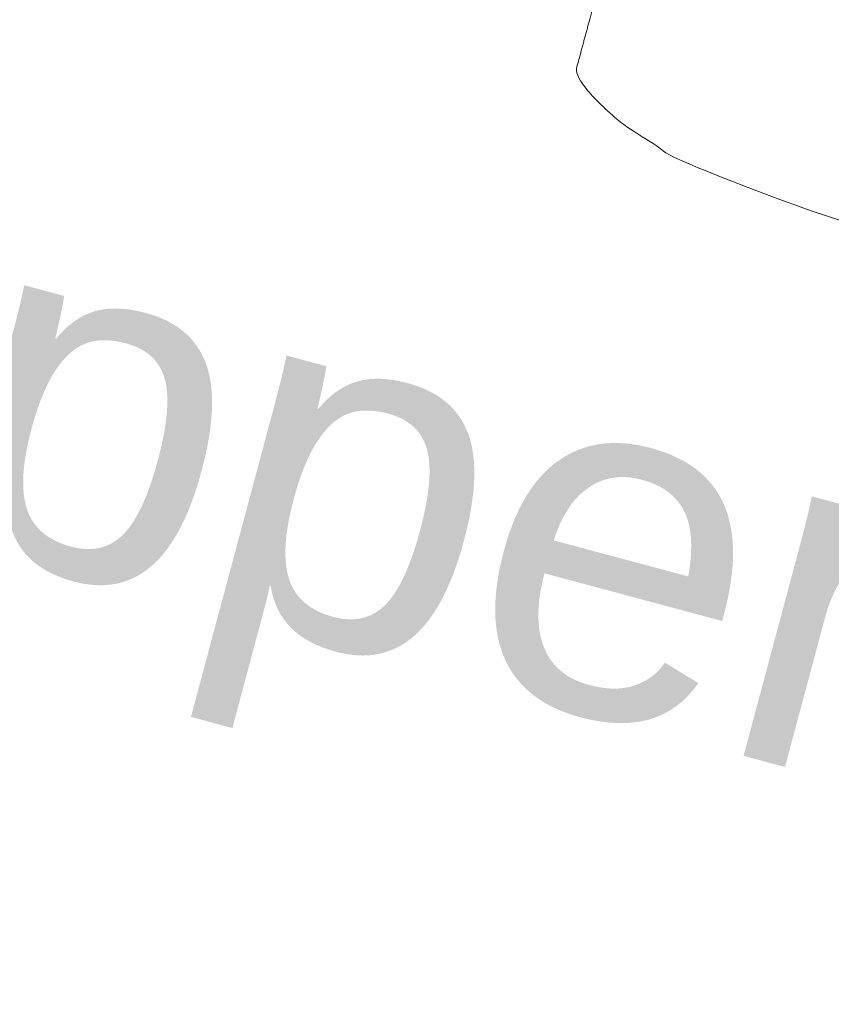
# Model space of a CAD drawing. Header units: millimetres. Extents: x -62314 to 79800, y -34032 to 28340.
# Tile 66 of 256: x 47223 to 47808, y -23309 to -22599. Entities that reach past the tile are written whole.
import ezdxf
from ezdxf.enums import TextEntityAlignment as Align

# ---------------------------------------------------------------- set-up
doc = ezdxf.new("R2010")
doc.units = ezdxf.units.MM
doc.header["$LTSCALE"] = 508
for name, color, linetype, lineweight in [('(00) tekst-ruimtenummer-algemeen', 8, 'Continuous', 0), ('(00) tekst-ruimtenummer-gradering', 8, 'Continuous', 0), ('None', 7, 'Continuous', 0)]:
    doc.layers.add(name, color=color, linetype=linetype, lineweight=lineweight)
doc.styles.add('Arial', font='Arial')
doc.styles.add('Arial Italic (italic)', font='Arial Italic')

# ---------------------------------------------------------------- blocks, each defined once
blk = doc.blocks.new('(00)-1-ruimtenummer-200')
at = {"layer": '(00) tekst-ruimtenummer-algemeen', "color": 17, "lineweight": 0, "transparency": 33554687}
blk.add_open_spline([(433.33, 617.97), (491.39, 617.97), (591.94, 600.33), (650, 569.77), (650, 420.42), (650, 271.07), (591.94, 240.51), (491.39, 222.86), (0, 222.86), (-491.39, 222.86), (-591.94, 240.51), (-650, 271.07), (-650, 420.42), (-650, 569.77), (-591.94, 600.33), (-491.39, 617.97), (-14.51, 617.97), (433.33, 617.97)], degree=2, knots=[0, 0, 0, 0.013296, 0.026591, 0.039887, 0.251662, 0.264958, 0.278253, 0.291549, 0.503324, 0.51662, 0.529915, 0.543211, 0.754986, 0.768281, 0.781577, 0.794873, 1, 1, 1], dxfattribs=at)
at = {"layer": '(00) tekst-ruimtenummer-algemeen', "color": 17, "transparency": 33554687, "style": 'Arial'}
for tag, p in [('nummer', (0, 222.86)), ('naam', (0, -243.42)), ('oppervlak', (0, -709.69))]:
    blk.add_attdef(tag, text='', height=251.72, dxfattribs=at).set_placement(p, align=Align.BOTTOM_CENTER)
at = {"layer": '(00) tekst-ruimtenummer-gradering', "color": 17, "transparency": 33554687, "style": 'Arial Italic (italic)'}
blk.add_attdef('personen', text='', height=251.72, dxfattribs=at).set_placement((0, -875.47), align=Align.TOP_CENTER)
at = {"layer": 'None', "color": 0, "flags": 1}
blk.add_attdef('klasse', (-1353.23, -1667.78), '', height=251.72, dxfattribs=at)
blk = doc.blocks.new('blok B 01 (2D)')
at = {"layer": 'None', "color": 17, "transparency": 33554687}
ref = blk.add_blockref('(00)-1-ruimtenummer-200', (52779.65, 1253.68), dxfattribs=at)
ref.add_attrib('naam', 'trappenhuis nieuw', dxfattribs={"layer": '(00) tekst-ruimtenummer-algemeen', "color": 17, "transparency": 33554687, "height": 251.7216, "style": 'Arial'}).set_placement((52779.65, 1010.26), align=Align.BOTTOM_CENTER)

msp = doc.modelspace()

# ---------------------------------------------------------------- block references
at = {"layer": 'None', "color": 17, "transparency": 33554687, "rotation": 344.9999999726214}
msp.add_blockref('blok B 01 (2D)', (-3125.94, -10622.93), dxfattribs=at)

doc.saveas('drawing.dxf')
